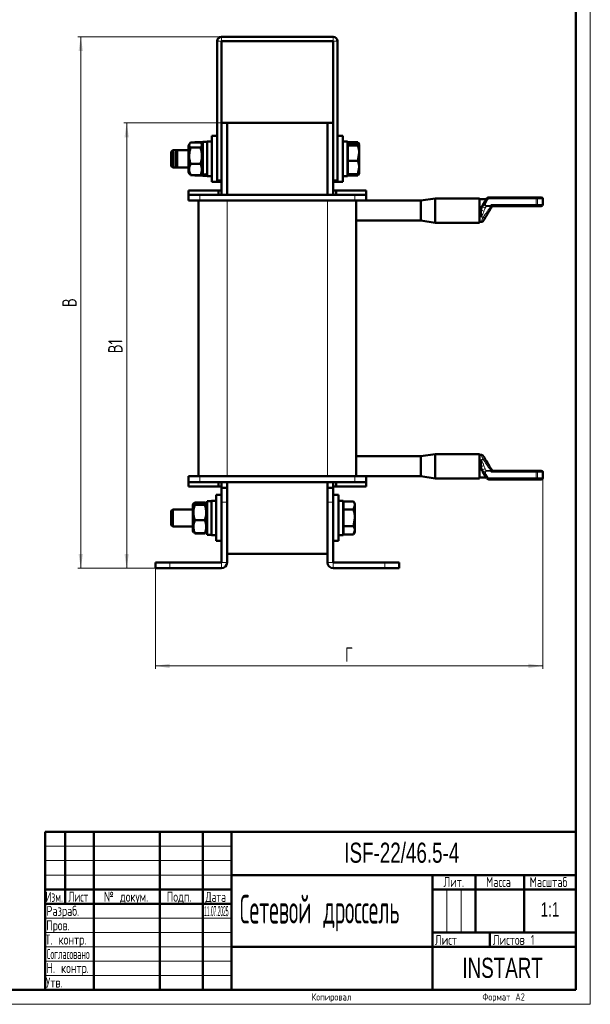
# Model space of a CAD drawing. Header units: millimetres. Extents: x 0 to 420, y 0 to 594.
# Tile 4 of 5: x 221 to 420, y 0 to 343. Entities that reach past the tile are written whole.
import ezdxf

# ---------------------------------------------------------------- set-up
doc = ezdxf.new("R2010")
doc.units = ezdxf.units.MM
doc.layers.add('ОСЕВЫЕ', color=7, linetype='Continuous')
doc.styles.add('SLDTEXTSTYLE0', font='TXT', dxfattribs={"width": 0.7, "bigfont": 'bigfont'})
doc.styles.add('SLDTEXTSTYLE1', font='TXT', dxfattribs={"width": 0.7})
doc.styles.add('SLDTEXTSTYLE2', font='TXT', dxfattribs={"width": 0.705079, "bigfont": 'bigfont'})
doc.styles.add('SLDTEXTSTYLE3', font='TXT', dxfattribs={"width": 0.648852, "bigfont": 'bigfont'})
doc.styles.add('SLDTEXTSTYLE4', font='TXT', dxfattribs={"width": 0.632021, "bigfont": 'bigfont'})
doc.styles.add('SLDTEXTSTYLE5', font='TXT', dxfattribs={"width": 0.625377, "bigfont": 'bigfont'})
doc.styles.add('SLDTEXTSTYLE6', font='TXT', dxfattribs={"width": 0.486008, "bigfont": 'bigfont'})
doc.styles.add('SLDTEXTSTYLE7', font='TXT', dxfattribs={"width": 0.290174})
doc.styles.add('SLDTEXTSTYLE8', font='TXT', dxfattribs={"width": 0.464618, "bigfont": 'bigfont'})
doc.dimstyles.new('SLDDIMSTYLE0', dxfattribs={"dimtxt": 5, "dimasz": 5, "dimexe": 0, "dimexo": 0.0625, "dimgap": 1.25, "dimtad": 2, "dimdec": 1, "dimrnd": 1e-09, "dimzin": 12, "dimdsep": 46, "dimtxsty": 'SLDTEXTSTYLE1', "dimsah": 1, "dimcen": 0.09, "dimadec": 0, "dimazin": 3, "dimtfac": 1, "dimtdec": 3, "dimtofl": 0, "dimtmove": 0, "dimatfit": 3, "dimfxl": 0, "dimfrac": 2, "dimtolj": 1, "dimtzin": 12, "dimarcsym": 0})

# ---------------------------------------------------------------- blocks, each defined once
blk = doc.blocks.new('_D_1')
at = {"color": 7, "linetype": 'Continuous', "lineweight": 0}
for p, q in [((291.41, 336.79), (241.42, 336.79)), ((242.42, 151.79), (242.42, 336.79)), ((268.41, 151.79), (241.42, 151.79))]:
    blk.add_line(p, q, dxfattribs=at)
at = {"color": 7, "linetype": 'Continuous', "lineweight": 18}
for points in [[(242.42, 336.79), (241.65, 331.79), (243.18, 331.79)], [(242.42, 151.79), (243.18, 156.79), (241.65, 156.79)]]:
    blk.add_solid(points, dxfattribs=at)
at = {"color": 7, "linetype": 'Continuous', "lineweight": 18, "insert": (235.97, 242.69), "char_height": 5, "attachment_point": 1, "rotation": 90, "style": 'SLDTEXTSTYLE0'}
blk.add_mtext('В', dxfattribs=at)
blk = doc.blocks.new('_D_2')
at = {"color": 7, "linetype": 'Continuous', "lineweight": 0}
for p, q in [((293.41, 306.79), (257.42, 306.79)), ((258.42, 151.79), (258.42, 306.79)), ((268.41, 151.79), (257.42, 151.79))]:
    blk.add_line(p, q, dxfattribs=at)
at = {"color": 7, "linetype": 'Continuous', "lineweight": 18}
for points in [[(258.42, 306.79), (257.65, 301.79), (259.18, 301.79)], [(258.42, 151.79), (259.18, 156.79), (257.65, 156.79)]]:
    blk.add_solid(points, dxfattribs=at)
at = {"color": 7, "linetype": 'Continuous', "lineweight": 18, "insert": (251.97, 226.62), "char_height": 5, "attachment_point": 1, "rotation": 90, "style": 'SLDTEXTSTYLE0'}
blk.add_mtext('В1', dxfattribs=at)
blk = doc.blocks.new('_D_3')
at = {"color": 7, "linetype": 'Continuous', "lineweight": 0}
for p, q in [((403.42, 183.22), (403.42, 116.79)), ((268.42, 151.78), (268.42, 116.79)), ((268.42, 117.79), (403.42, 117.79))]:
    blk.add_line(p, q, dxfattribs=at)
at = {"color": 7, "linetype": 'Continuous', "lineweight": 18}
for points in [[(268.42, 117.79), (273.42, 117.02), (273.42, 118.56)], [(403.42, 117.79), (398.42, 118.56), (398.42, 117.02)]]:
    blk.add_solid(points, dxfattribs=at)
at = {"color": 7, "linetype": 'Continuous', "lineweight": 18, "insert": (334.5, 124.24), "char_height": 5, "attachment_point": 1, "style": 'SLDTEXTSTYLE0'}
blk.add_mtext('Г', dxfattribs=at)

msp = doc.modelspace()

# ---------------------------------------------------------------- linework, layer by layer
at = {"color": 7, "linetype": 'Continuous', "lineweight": 50}
for p, q in [((415, 5), (415, 589)), ((291.42, 336.79), (330.42, 336.79)), ((289.92, 286.79), (289.92, 335.29)), ((291.42, 286.79), (291.42, 335.29)), ((291.42, 335.29), (330.42, 335.29)), ((330.42, 335.29), (330.42, 286.79)), ((331.92, 335.29), (331.92, 286.79)), ((291.42, 306.79), (291.42, 283.29)), ((291.42, 306.79), (293.42, 306.79)), ((293.42, 306.79), (293.42, 281.79)), ((293.42, 306.79), (328.42, 306.79)), ((328.42, 306.79), (328.42, 281.79)), ((328.42, 306.79), (330.42, 306.79)), ((330.42, 306.79), (330.42, 283.29)), ((289.92, 302.29), (288.12, 302.29)), ((288.12, 286.77), (288.12, 302.29)), ((333.72, 302.29), (331.92, 302.29)), ((333.72, 286.29), (333.72, 302.29)), ((280.37, 299.57), (279.92, 298.79)), ((279.92, 289.79), (279.92, 298.79)), ((284.18, 299.93), (280.65, 299.93)), ((284.18, 298.19), (280.65, 298.19)), ((282.11, 299.99), (282.07, 299.93)), ((282.15, 300.06), (282.12, 299.97)), ((284.92, 300.06), (282.15, 300.06)), ((284.92, 298.79), (284.48, 299.54)), ((286.52, 300.19), (284.92, 300.19)), ((284.92, 288.79), (284.92, 300.19)), ((288.12, 300.29), (286.52, 300.29)), ((286.52, 288.65), (286.52, 300.29)), ((335.32, 300.29), (333.72, 300.29)), ((335.32, 288.29), (335.32, 300.29)), ((337.52, 299.99), (335.32, 299.99)), ((335.47, 298.67), (335.32, 298.52)), ((339.02, 300.05), (335.47, 300.05)), ((335.47, 300.05), (335.47, 299.99)), ((339.02, 299.6), (335.47, 299.6)), ((335.47, 299.6), (335.47, 298.91)), ((339.02, 298.91), (335.47, 298.91)), ((335.47, 298.91), (335.47, 293.6)), ((337.68, 299.64), (337.52, 299.99)), ((337.79, 299.6), (337.75, 299.67)), ((339.19, 299.48), (339.02, 300.05)), ((339.02, 300.05), (339.09, 299.85)), ((339.02, 298.91), (339.47, 299.25)), ((339.47, 299.29), (339.13, 299.87)), ((339.47, 296.25), (339.47, 299.25)), ((274.47, 297.29), (273.97, 296.79)), ((273.97, 291.79), (273.97, 296.79)), ((275.97, 297.29), (274.47, 297.29)), ((274.47, 297.29), (274.47, 291.29)), ((275.97, 297.29), (275.47, 296.79)), ((275.47, 291.79), (275.47, 296.79)), ((279.92, 297.29), (275.97, 297.29)), ((275.97, 297.29), (275.97, 291.29)), ((339.02, 293.6), (339.47, 296.25)), ((339.47, 291.29), (339.47, 296.25)), ((273.97, 291.79), (274.47, 291.29)), ((275.47, 291.79), (275.97, 291.29)), ((284.18, 292.55), (280.65, 292.55)), ((339.02, 293.6), (335.47, 293.6)), ((335.47, 293.6), (335.47, 288.98)), ((274.47, 291.29), (275.97, 291.29)), ((275.97, 291.29), (279.92, 291.29)), ((279.92, 289.79), (280.37, 289.01)), ((280.43, 289.05), (280.65, 288.65)), ((284.18, 288.65), (280.65, 288.65)), ((282.07, 288.65), (282.11, 288.59)), ((282.15, 288.52), (282.12, 288.61)), ((284.92, 288.52), (282.15, 288.52)), ((284.18, 288.65), (284.47, 289.05)), ((284.48, 289.04), (284.92, 289.79)), ((284.92, 288.44), (284.92, 288.79)), ((284.92, 288.39), (284.92, 288.44)), ((284.92, 288.39), (286.52, 288.39)), ((286.52, 288.29), (286.52, 288.65)), ((286.52, 288.29), (288.12, 288.29)), ((333.72, 288.29), (335.32, 288.29)), ((335.32, 290.07), (335.47, 289.92)), ((337.52, 288.59), (335.32, 288.59)), ((339.02, 288.98), (335.47, 288.98)), ((335.47, 288.59), (335.47, 288.53)), ((339.02, 288.53), (335.47, 288.53)), ((337.52, 288.59), (337.61, 288.98)), ((337.68, 288.94), (337.52, 288.59)), ((337.75, 288.91), (337.79, 288.98)), ((339.02, 288.98), (339.47, 291.29)), ((339.02, 288.53), (339.23, 289.13)), ((339.13, 288.71), (339.47, 289.29)), ((339.47, 291.29), (339.47, 289.29)), ((288.12, 286.29), (288.12, 286.77)), ((288.12, 286.29), (289.92, 286.29)), ((289.92, 286.79), (291.42, 286.79)), ((289.92, 286.29), (289.92, 286.77)), ((289.92, 286.29), (291.42, 286.29)), ((331.92, 286.79), (330.42, 286.79)), ((330.42, 286.29), (331.92, 286.29)), ((331.92, 286.29), (331.92, 286.79)), ((331.92, 286.29), (333.72, 286.29)), ((279.92, 283.29), (279.92, 281.79)), ((279.92, 283.29), (290.42, 283.29)), ((279.92, 279.79), (279.92, 281.79)), ((279.92, 281.79), (283.92, 281.79)), ((283.92, 281.79), (290.42, 281.79)), ((290.42, 283.29), (291.42, 283.29)), ((290.42, 281.79), (290.42, 283.29)), ((291.42, 281.79), (290.42, 281.79)), ((291.42, 283.29), (291.42, 281.79)), ((291.42, 281.79), (330.42, 281.79)), ((330.42, 283.29), (331.42, 283.29)), ((330.42, 281.79), (330.42, 283.29)), ((331.42, 281.79), (330.42, 281.79)), ((331.42, 283.29), (331.42, 281.79)), ((331.42, 283.29), (341.92, 283.29)), ((331.42, 281.79), (337.92, 281.79)), ((337.92, 281.79), (341.92, 281.79)), ((341.92, 283.29), (341.92, 281.79)), ((341.92, 281.79), (341.92, 279.79)), ((283.92, 279.79), (279.92, 279.79)), ((283.42, 183.79), (283.42, 279.79)), ((283.92, 279.79), (337.92, 279.79)), ((341.92, 279.79), (337.92, 279.79)), ((338.42, 279.79), (338.42, 183.79)), ((360.92, 279.79), (341.92, 279.79)), ((365.92, 280.54), (360.92, 279.79)), ((360.92, 274.38), (360.92, 279.79)), ((381.42, 280.54), (365.92, 280.54)), ((365.92, 280.54), (365.92, 273.97)), ((381.42, 280.54), (381.42, 273.97)), ((383.75, 280.24), (381.42, 280.24)), ((382.51, 278.19), (383.23, 279.38)), ((383.23, 279.38), (383.82, 280.37)), ((384.68, 280.85), (401.16, 280.85)), ((385.81, 277.85), (385.53, 278.35)), ((385.81, 277.85), (385.76, 277.76)), ((401.16, 277.85), (385.81, 277.85)), ((401.16, 280.85), (402.92, 280.85)), ((402.92, 277.85), (401.16, 277.85)), ((403.42, 278.35), (403.42, 280.35)), ((360.92, 272.79), (360.92, 274.38)), ((382.05, 273.98), (381.96, 274.33)), ((338.42, 272.79), (360.92, 272.79)), ((360.92, 272.79), (365.92, 272.04)), ((365.92, 273.97), (365.92, 272.04)), ((365.92, 272.04), (381.42, 272.04)), ((381.42, 273.97), (381.42, 272.04)), ((381.42, 272.34), (381.92, 272.34)), ((360.92, 190.79), (338.42, 190.79)), ((365.92, 191.54), (360.92, 190.79)), ((360.92, 183.79), (360.92, 190.79)), ((381.42, 191.54), (365.92, 191.54)), ((365.92, 191.54), (365.92, 183.04)), ((381.42, 191.54), (381.42, 183.04)), ((381.92, 191.24), (381.42, 191.24)), ((381.96, 189.25), (382.05, 189.6)), ((383.23, 184.2), (382.51, 185.39)), ((385.53, 185.23), (385.81, 185.73)), ((385.76, 185.82), (385.81, 185.73)), ((385.81, 185.73), (401.16, 185.73)), ((401.16, 185.73), (402.92, 185.73)), ((403.42, 183.23), (403.42, 185.23)), ((279.92, 181.79), (279.92, 183.79)), ((279.92, 183.79), (283.92, 183.79)), ((283.92, 181.79), (279.92, 181.79)), ((279.92, 180.29), (279.92, 181.79)), ((337.92, 183.79), (283.92, 183.79)), ((290.42, 181.79), (283.92, 181.79)), ((290.42, 181.79), (291.42, 181.79)), ((290.42, 180.29), (290.42, 181.79)), ((330.42, 181.79), (291.42, 181.79)), ((291.42, 181.79), (291.42, 180.29)), ((293.42, 181.79), (293.42, 179.79)), ((328.42, 181.79), (328.42, 179.79)), ((330.42, 181.79), (331.42, 181.79)), ((330.42, 180.29), (330.42, 181.79)), ((337.92, 181.79), (331.42, 181.79)), ((331.42, 181.79), (331.42, 180.29)), ((337.92, 183.79), (341.92, 183.79)), ((341.92, 181.79), (337.92, 181.79)), ((341.92, 183.79), (360.92, 183.79)), ((341.92, 183.79), (341.92, 181.79)), ((341.92, 180.29), (341.92, 181.79)), ((360.92, 183.79), (365.92, 183.04)), ((365.92, 183.04), (381.42, 183.04)), ((381.42, 183.34), (383.75, 183.34)), ((383.82, 183.21), (383.23, 184.2)), ((401.16, 182.73), (384.68, 182.73)), ((402.92, 182.73), (401.16, 182.73)), ((290.42, 180.29), (279.92, 180.29)), ((291.42, 180.29), (290.42, 180.29)), ((291.42, 174.79), (291.42, 179.79)), ((291.42, 179.79), (293.42, 179.79)), ((293.42, 179.79), (293.42, 174.79)), ((328.42, 179.79), (330.42, 179.79)), ((328.42, 174.79), (328.42, 179.79)), ((331.42, 180.29), (330.42, 180.29)), ((330.42, 179.79), (330.42, 174.79)), ((341.92, 180.29), (331.42, 180.29)), ((288.02, 175.19), (286.42, 175.19)), ((286.42, 163.39), (286.42, 175.19)), ((289.62, 175.29), (288.02, 175.29)), ((288.02, 163.29), (288.02, 175.29)), ((291.42, 177.29), (289.62, 177.29)), ((289.62, 161.29), (289.62, 177.29)), ((332.22, 177.29), (330.42, 177.29)), ((332.22, 161.29), (332.22, 177.29)), ((333.82, 175.29), (332.22, 175.29)), ((333.82, 163.29), (333.82, 175.29)), ((337.52, 175.06), (333.97, 175.06)), ((333.97, 175.06), (333.97, 172.18)), ((337.97, 174.29), (337.52, 175.06)), ((274.47, 172.29), (273.97, 171.79)), ((273.97, 166.79), (273.97, 171.79)), ((281.42, 172.29), (274.47, 172.29)), ((274.47, 172.29), (274.47, 166.29)), ((281.74, 174.36), (281.42, 173.79)), ((281.42, 164.79), (281.42, 173.79)), ((285.68, 174.66), (282.15, 174.66)), ((285.68, 174.62), (282.15, 174.62)), ((285.68, 173.87), (282.15, 173.87)), ((286.42, 173.79), (286.09, 174.35)), ((291.42, 174.79), (291.42, 153.79)), ((293.42, 174.79), (293.42, 153.79)), ((328.42, 153.79), (328.42, 174.79)), ((330.42, 153.79), (330.42, 174.79)), ((333.97, 173.67), (333.82, 173.52)), ((337.52, 172.18), (333.97, 172.18)), ((333.97, 172.18), (333.97, 166.4)), ((337.52, 172.18), (337.97, 173.62)), ((337.97, 173.62), (337.97, 174.29)), ((337.97, 169.29), (337.97, 173.62)), ((285.68, 168.54), (282.15, 168.54)), ((337.52, 166.4), (337.97, 169.29)), ((337.97, 164.96), (337.97, 169.29)), ((273.97, 166.79), (274.47, 166.29)), ((274.47, 166.29), (281.42, 166.29)), ((281.42, 164.79), (281.74, 164.23)), ((286.09, 164.23), (286.42, 164.79)), ((333.82, 165.07), (333.97, 164.92)), ((337.52, 166.4), (333.97, 166.4)), ((333.97, 166.4), (333.97, 163.52)), ((337.52, 163.52), (337.97, 164.96)), ((337.97, 164.29), (337.97, 164.96)), ((281.74, 164.23), (281.74, 164.22)), ((281.78, 164.25), (282.15, 163.96)), ((285.68, 163.96), (282.15, 163.96)), ((285.68, 163.92), (282.15, 163.92)), ((286.08, 164.21), (286.09, 164.23)), ((286.42, 163.39), (288.02, 163.39)), ((288.02, 163.29), (289.62, 163.29)), ((289.62, 161.29), (291.42, 161.29)), ((330.42, 161.29), (332.22, 161.29)), ((332.22, 163.29), (333.82, 163.29)), ((337.52, 163.52), (333.97, 163.52)), ((337.52, 163.52), (337.97, 164.29)), ((293.42, 156.79), (328.42, 156.79)), ((268.42, 151.79), (268.42, 153.79)), ((268.42, 153.79), (273.42, 153.79)), ((273.42, 151.79), (268.42, 151.79)), ((291.42, 153.79), (273.42, 153.79)), ((291.42, 151.79), (273.42, 151.79)), ((348.42, 153.79), (330.42, 153.79)), ((348.42, 151.79), (330.42, 151.79)), ((348.42, 153.79), (353.42, 153.79)), ((353.42, 151.79), (348.42, 151.79)), ((353.42, 153.79), (353.42, 151.79)), ((230, 60), (415, 60)), ((230, 60), (230, 5)), ((237, 35), (237, 60)), ((247, 60), (247, 5)), ((270, 60), (270, 5)), ((285, 60), (285, 5)), ((295, 60), (295, 5)), ((295, 45), (415, 45)), ((365, 45), (365, 5)), ((380, 45), (380, 25)), ((397, 45), (397, 25)), ((230, 40), (295, 40)), ((365, 40), (415, 40)), ((230, 35), (295, 35)), ((365, 25), (415, 25)), ((385, 25), (385, 20)), ((295, 20), (415, 20)), ((20, 5), (415, 5))]:
    msp.add_line(p, q, dxfattribs=at)
at = {"color": 8, "linetype": 'Continuous', "lineweight": 18}
for p, q in [((291.42, 336.79), (291.42, 335.29)), ((330.42, 336.79), (330.42, 335.29)), ((289.92, 335.29), (291.42, 335.29)), ((331.92, 335.29), (330.42, 335.29)), ((283.92, 281.79), (283.92, 279.79)), ((337.92, 279.79), (337.92, 281.79)), ((293.42, 279.79), (293.42, 183.79)), ((328.42, 183.79), (328.42, 279.79)), ((383.23, 279.38), (383.66, 279.12)), ((383.75, 277.72), (383.37, 277.09)), ((384.25, 280.11), (383.66, 279.12)), ((383.75, 278.01), (385.32, 278.01)), ((383.75, 277.72), (383.75, 278.01)), ((385.32, 277.72), (383.75, 277.72)), ((383.82, 280.37), (384.25, 280.11)), ((384.68, 280.85), (384.68, 280.35)), ((401.16, 280.35), (384.68, 280.35)), ((385.32, 278.01), (385.53, 278.35)), ((385.53, 278.35), (401.16, 278.35)), ((401.16, 280.35), (401.16, 280.85)), ((401.16, 278.35), (401.16, 280.35)), ((401.16, 280.35), (401.57, 280.35)), ((401.16, 277.85), (401.16, 278.35)), ((401.16, 278.35), (401.57, 278.35)), ((401.57, 280.35), (401.57, 278.35)), ((403.42, 280.35), (401.57, 280.35)), ((401.57, 278.35), (403.42, 278.35)), ((382.66, 273.98), (382.05, 273.98)), ((382.66, 189.6), (382.05, 189.6)), ((383.37, 186.49), (383.75, 185.86)), ((383.75, 185.57), (383.75, 185.86)), ((383.75, 185.86), (385.32, 185.86)), ((385.32, 185.57), (383.75, 185.57)), ((385.53, 185.23), (385.32, 185.57)), ((401.16, 185.23), (385.53, 185.23)), ((401.16, 185.23), (401.16, 185.73)), ((401.16, 183.23), (401.16, 185.23)), ((401.57, 185.23), (401.16, 185.23)), ((401.57, 185.23), (401.57, 183.23)), ((403.42, 185.23), (401.57, 185.23)), ((283.92, 183.79), (283.92, 181.79)), ((337.92, 181.79), (337.92, 183.79)), ((383.66, 184.46), (383.23, 184.2)), ((383.66, 184.46), (384.25, 183.47)), ((384.25, 183.47), (383.82, 183.21)), ((384.68, 183.23), (401.16, 183.23)), ((384.68, 183.23), (384.68, 182.73)), ((401.16, 182.73), (401.16, 183.23)), ((401.57, 183.23), (401.16, 183.23)), ((401.57, 183.23), (403.42, 183.23)), ((293.42, 174.79), (291.42, 174.79)), ((330.42, 174.79), (328.42, 174.79)), ((273.42, 153.79), (273.42, 151.79)), ((291.42, 151.79), (291.42, 153.79)), ((293.42, 153.79), (291.42, 153.79)), ((328.42, 153.79), (330.42, 153.79)), ((330.42, 151.79), (330.42, 153.79)), ((348.42, 151.79), (348.42, 153.79))]:
    msp.add_line(p, q, dxfattribs=at)
at = {"color": 7, "linetype": 'Continuous', "lineweight": 18}
for p, q in [((230, 55), (295, 55)), ((230, 50), (295, 50)), ((230, 45), (295, 45)), ((370, 40), (370, 25)), ((375, 40), (375, 25)), ((230, 30), (295, 30)), ((230, 25), (295, 25)), ((230, 20), (295, 20)), ((230, 15), (295, 15)), ((230, 10), (295, 10))]:
    msp.add_line(p, q, dxfattribs=at)
at = {"color": 8, "linetype": 'Continuous', "lineweight": 18, "flags": 128}
for points in [[(383.37, 277.09), (383.16, 277.19), (382.96, 277.31), (382.79, 277.46), (382.64, 277.62), (382.54, 277.78), (382.48, 277.93), (382.47, 278.07), (382.51, 278.19)], [(382.93, 276.07), (382.72, 276.12), (382.52, 276.19), (382.34, 276.29), (382.19, 276.4), (382.07, 276.53), (381.99, 276.66), (381.96, 276.79), (381.97, 276.91)], [(381.97, 186.67), (381.96, 186.79), (381.99, 186.92), (382.07, 187.05), (382.19, 187.18), (382.34, 187.29), (382.52, 187.39), (382.72, 187.46), (382.93, 187.51)], [(382.51, 185.39), (382.47, 185.51), (382.48, 185.65), (382.54, 185.8), (382.64, 185.96), (382.79, 186.12), (382.96, 186.27), (383.16, 186.39), (383.37, 186.49)]]:
    msp.add_lwpolyline(points, dxfattribs=at)
at = {"color": 7, "linetype": 'Continuous', "lineweight": 50}
for centre, radius, start, end in [((291.42, 335.29), 1.5, 90, 180), ((330.42, 335.29), 1.5, 0, 90), ((386.79, 275.61), 5, 148.9, 164.8919), ((384.68, 279.85), 1, 90, 148.9), ((402.92, 280.35), 0.5, 0, 90), ((402.92, 278.35), 0.5, 270, 0), ((386.79, 187.97), 5, 195.1081, 211.1), ((402.92, 185.23), 0.5, 0, 90), ((384.68, 183.73), 1, 211.1, 270), ((402.92, 183.23), 0.5, 270, 0), ((291.42, 153.79), 2, 270, 0), ((330.42, 153.79), 2, 180, 270)]:
    msp.add_arc(centre, radius, start, end, dxfattribs=at)
at = {"color": 8, "linetype": 'Continuous', "lineweight": 18}
for centre, radius, start, end in [((384.68, 279.85), 0.5, 90, 148.9), ((401.11, 280.39), 0.461, 354.7853, 83.5999), ((401.11, 278.31), 0.461, 276.4001, 5.2147), ((382.56, 275.98), 1.76, 250.0131, 256.9268), ((386.79, 275.02), 4, 148.9, 164.8919), ((382.56, 187.6), 1.76, 103.0732, 109.9869), ((386.79, 188.56), 4, 195.1081, 211.1), ((401.11, 185.27), 0.461, 354.7853, 83.5999), ((384.68, 183.73), 0.5, 211.1, 270), ((401.11, 183.19), 0.461, 276.4001, 5.2147)]:
    msp.add_arc(centre, radius, start, end, dxfattribs=at)
at = {"color": 7, "linetype": 'Continuous', "lineweight": 50}
for centre, start_param, end_param in [((284.59, 294.29), 4.685136, 4.784119), ((288.44, 294.29), 4.446098, 4.54627)]:
    msp.add_ellipse(centre, major_axis=(16.19, 2.27), ratio=0.336208, start_param=start_param, end_param=end_param, dxfattribs=at)
at = {"color": 8, "linetype": 'Continuous', "lineweight": 18}
for centre, major_axis, ratio, start_param, end_param in [((384.09, 278.87), (0.63, 1.04), 0.82409, 1.570796, 3.448894), ((384.09, 278.87), (0.491, 0.814), 0.526085, 1.570796, 3.448894), ((384.09, 184.71), (-0.63, 1.04), 0.82409, 5.975884, 7.853982), ((384.09, 184.71), (-0.491, 0.814), 0.526085, 5.975884, 7.853982)]:
    msp.add_ellipse(centre, major_axis=major_axis, ratio=ratio, start_param=start_param, end_param=end_param, dxfattribs=at)
at = {"color": 7, "linetype": 'Continuous', "lineweight": 50}
for points, knots in [([(280.65, 298.19), (280.52, 298.34), (280.26, 298.65), (280.12, 299.24), (280.45, 299.66), (280.65, 299.93)], [0, 0, 0, 0, 0.264859, 0.535461, 1, 1, 1, 1]), ([(280.65, 292.55), (280.52, 293.04), (280.26, 294.03), (280.12, 295.95), (280.45, 297.32), (280.65, 298.19)], [0, 0, 0, 0, 0.264859, 0.535461, 1, 1, 1, 1]), ([(284.18, 299.93), (284.31, 299.78), (284.57, 299.47), (284.71, 298.88), (284.39, 298.46), (284.18, 298.19)], [0, 0, 0, 0, 0.264859, 0.535461, 1, 1, 1, 1]), ([(284.18, 298.19), (284.31, 297.7), (284.57, 296.71), (284.71, 294.79), (284.39, 293.42), (284.18, 292.55)], [0, 0, 0, 0, 0.264859, 0.535461, 1, 1, 1, 1]), ([(339.47, 299.25), (339.46, 299.26), (339.46, 299.38), (339.23, 299.49), (339.02, 299.6)], [0, 0, 0, 0, 0.0702006, 1, 1, 1, 1]), ([(339.47, 296.25), (339.46, 296.32), (339.46, 297.21), (339.23, 298.09), (339.02, 298.91)], [0, 0, 0, 0, 0.0702006, 1, 1, 1, 1]), ([(280.65, 288.65), (280.43, 289.31), (279.98, 290.61), (280.43, 291.91), (280.65, 292.55)], [0, 0, 0, 0, 0.5063329, 1, 1, 1, 1]), ([(284.18, 292.55), (284.41, 291.89), (284.85, 290.59), (284.4, 289.29), (284.18, 288.65)], [0, 0, 0, 0, 0.5063329, 1, 1, 1, 1]), ([(339.47, 291.29), (339.47, 291.3), (339.46, 292.08), (339.24, 292.85), (339.02, 293.6)], [0, 0, 0, 0, 0.017203, 1, 1, 1, 1]), ([(339.47, 289.33), (339.46, 289.32), (339.46, 289.2), (339.23, 289.09), (339.02, 288.98)], [0, 0, 0, 0, 0.070201, 1, 1, 1, 1]), ([(385.76, 277.76), (385.34, 277.07), (384.6, 275.85), (383.85, 274.6), (383.51, 274.05)], [0, 0, 0, 0, 0.560296, 1, 1, 1, 1]), ([(381.96, 274.33), (381.89, 274.66), (381.76, 275.32), (381.81, 276.24), (381.93, 276.76), (381.97, 276.91)], [0, 0, 0, 0, 0.408776, 0.818852, 1, 1, 1, 1]), ([(381.92, 272.34), (382.01, 272.35), (382.18, 272.36), (382.42, 272.46), (382.63, 272.61), (382.73, 272.75), (382.78, 272.82)], [0, 0, 0, 0, 0.245826, 0.5, 0.754174, 1, 1, 1, 1]), ([(383.51, 274.05), (383.41, 273.87), (383.2, 273.52), (382.96, 273.13), (382.81, 272.87), (382.79, 272.84), (382.78, 272.82)], [0, 0, 0, 0, 0.262023, 0.514764, 0.75964, 1, 1, 1, 1]), ([(381.97, 186.67), (381.9, 186.98), (381.76, 187.65), (381.8, 188.55), (381.92, 189.06), (381.96, 189.25)], [0, 0, 0, 0, 0.354818, 0.757412, 1, 1, 1, 1]), ([(382.78, 190.76), (382.73, 190.83), (382.63, 190.97), (382.42, 191.12), (382.18, 191.22), (382.01, 191.23), (381.92, 191.24)], [0, 0, 0, 0, 0.245826, 0.5, 0.754174, 1, 1, 1, 1]), ([(382.78, 190.76), (382.79, 190.74), (382.81, 190.71), (382.96, 190.45), (383.2, 190.06), (383.41, 189.71), (383.51, 189.53)], [0, 0, 0, 0, 0.24036, 0.485236, 0.737977, 1, 1, 1, 1]), ([(383.51, 189.53), (383.93, 188.84), (384.68, 187.6), (385.43, 186.36), (385.76, 185.82)], [0, 0, 0, 0, 0.559925, 1, 1, 1, 1]), ([(337.97, 173.62), (337.96, 173.65), (337.96, 174.14), (337.73, 174.62), (337.52, 175.06)], [0, 0, 0, 0, 0.070201, 1, 1, 1, 1]), ([(282.15, 173.87), (282.02, 173.94), (281.76, 174.07), (281.62, 174.32), (281.95, 174.51), (282.15, 174.62)], [0, 0, 0, 0, 0.264859, 0.535461, 1, 1, 1, 1]), ([(282.15, 168.54), (281.93, 169.44), (281.48, 171.22), (281.93, 172.99), (282.15, 173.87)], [0, 0, 0, 0, 0.506333, 1, 1, 1, 1]), ([(285.68, 174.62), (285.81, 174.56), (286.07, 174.43), (286.21, 174.17), (285.89, 173.99), (285.68, 173.87)], [0, 0, 0, 0, 0.264859, 0.535461, 1, 1, 1, 1]), ([(285.68, 173.87), (285.91, 172.97), (286.35, 171.19), (285.9, 169.42), (285.68, 168.54)], [0, 0, 0, 0, 0.506333, 1, 1, 1, 1]), ([(337.97, 169.29), (337.97, 169.31), (337.96, 170.28), (337.74, 171.24), (337.52, 172.18)], [0, 0, 0, 0, 0.0172028, 1, 1, 1, 1]), ([(282.15, 163.96), (282.02, 164.35), (281.76, 165.16), (281.62, 166.72), (281.95, 167.83), (282.15, 168.54)], [0, 0, 0, 0, 0.264859, 0.535461, 1, 1, 1, 1]), ([(285.68, 168.54), (285.81, 168.14), (286.07, 167.34), (286.21, 165.78), (285.89, 164.66), (285.68, 163.96)], [0, 0, 0, 0, 0.264859, 0.535461, 1, 1, 1, 1]), ([(337.97, 164.96), (337.96, 164.99), (337.96, 165.48), (337.73, 165.96), (337.52, 166.4)], [0, 0, 0, 0, 0.070201, 1, 1, 1, 1]), ([(285.68, 163.96), (285.82, 164.02), (286.03, 164.12), (286.06, 164.22), (286.07, 164.25)], [0, 0, 0, 0, 0.682856, 1, 1, 1, 1])]:
    msp.add_open_spline(points, degree=3, knots=knots, dxfattribs=at)
at = {"color": 8, "linetype": 'Continuous', "lineweight": 18}
for points, knots in [([(382.66, 273.98), (383.15, 274.68), (384.03, 275.93), (384.93, 277.17), (385.32, 277.72)], [0, 0, 0, 0, 0.559921, 1, 1, 1, 1]), ([(385.76, 277.76), (385.75, 277.76), (385.74, 277.77), (385.68, 277.8), (385.6, 277.85), (385.52, 277.9), (385.43, 277.95), (385.36, 277.99), (385.32, 278.01)], [0, 0, 0, 0, 0.198606, 0.430992, 0.560466, 0.698463, 0.844977, 1, 1, 1, 1]), ([(385.76, 277.76), (385.74, 277.74), (385.7, 277.69), (385.59, 277.67), (385.46, 277.67), (385.37, 277.7), (385.32, 277.72)], [0, 0, 0, 0, 0.249486, 0.499988, 0.750503, 1, 1, 1, 1]), ([(382.16, 274.27), (382.14, 274.21), (382.1, 274.11), (382.07, 274.01), (382.05, 273.98), (382.05, 273.98)], [0, 0, 0, 0, 0.6762937, 0.9705334, 1, 1, 1, 1]), ([(382.93, 276.07), (382.91, 275.99), (382.71, 275.38), (382.42, 274.79), (382.16, 274.27)], [0, 0, 0, 0, 0.125738, 1, 1, 1, 1]), ([(381.92, 272.34), (381.93, 272.36), (381.95, 272.4), (382.1, 272.74), (382.33, 273.26), (382.55, 273.73), (382.66, 273.98)], [0, 0, 0, 0, 0.2421321, 0.4915358, 0.7344753, 1, 1, 1, 1]), ([(383.51, 274.05), (383.48, 274), (383.41, 273.92), (383.2, 273.87), (382.94, 273.88), (382.75, 273.95), (382.66, 273.98)], [0, 0, 0, 0, 0.243659, 0.5, 0.756341, 1, 1, 1, 1]), ([(382.66, 189.6), (382.55, 189.85), (382.33, 190.32), (382.1, 190.84), (381.95, 191.18), (381.93, 191.22), (381.92, 191.24)], [0, 0, 0, 0, 0.2655175, 0.5084642, 0.7578558, 1, 1, 1, 1]), ([(382.05, 189.6), (382.05, 189.6), (382.07, 189.57), (382.1, 189.47), (382.14, 189.38), (382.16, 189.31)], [0, 0, 0, 0, 0.029467, 0.323706, 1, 1, 1, 1]), ([(382.16, 189.31), (382.35, 188.89), (382.6, 188.32), (382.87, 187.72), (382.92, 187.54), (382.93, 187.51)], [0, 0, 0, 0, 0.702152, 0.958787, 1, 1, 1, 1]), ([(383.51, 189.53), (383.48, 189.58), (383.41, 189.66), (383.2, 189.71), (382.94, 189.7), (382.75, 189.63), (382.66, 189.6)], [0, 0, 0, 0, 0.243659, 0.5, 0.756341, 1, 1, 1, 1]), ([(385.32, 185.86), (384.81, 186.55), (383.9, 187.79), (383.04, 189.05), (382.66, 189.6)], [0, 0, 0, 0, 0.5603, 1, 1, 1, 1]), ([(385.32, 185.86), (385.37, 185.88), (385.46, 185.91), (385.59, 185.92), (385.7, 185.89), (385.74, 185.84), (385.76, 185.82)], [0, 0, 0, 0, 0.249497, 0.500012, 0.750514, 1, 1, 1, 1]), ([(385.32, 185.57), (385.36, 185.59), (385.43, 185.63), (385.52, 185.68), (385.6, 185.73), (385.68, 185.78), (385.74, 185.81), (385.75, 185.82), (385.76, 185.82)], [0, 0, 0, 0, 0.155023, 0.301537, 0.439534, 0.569008, 0.801394, 1, 1, 1, 1])]:
    msp.add_open_spline(points, degree=3, knots=knots, dxfattribs=at)
for points in [[(385.32, 277.72), (385.32, 277.76), (385.32, 277.85), (385.32, 277.96), (385.32, 278.01)], [(385.32, 185.57), (385.32, 185.62), (385.32, 185.73), (385.32, 185.82), (385.32, 185.86)]]:
    msp.add_open_spline(points, degree=3, dxfattribs=at)
at = {"layer": 'ОСЕВЫЕ', "lineweight": 18}
for p in [(420, 594), (0, 0)]:
    msp.add_line(p, (420, 0), dxfattribs=at)

# ---------------------------------------------------------------- texts
at = {"color": 7, "linetype": 'Continuous', "lineweight": 0}
for s, insert, char_height, attachment_point, style in [('ISF-22/46.5-4', (354.29, 56.27), 7, 2, 'SLDTEXTSTYLE1'), ('Масштаб', (405.43, 44.29), 3.5, 2, 'SLDTEXTSTYLE2'), ('Лит.', (372.41, 44.35), 3.5, 2, 'SLDTEXTSTYLE0'), ('Масса', (387.99, 44.35), 3.5, 2, 'SLDTEXTSTYLE0'), ('Изм.', (233.19, 39.14), 3.5, 2, 'SLDTEXTSTYLE5'), ('Лист', (241.56, 39.2), 3.5, 2, 'SLDTEXTSTYLE4'), ('№ докум.', (258.22, 39.2), 3.5, 2, 'SLDTEXTSTYLE0'), ('Подп.', (276.74, 39.2), 3.5, 2, 'SLDTEXTSTYLE0'), ('Дата', (289.44, 39.14), 3.5, 2, 'SLDTEXTSTYLE3'), ('Сетевой дроссель', (297.87, 38.11), 10, 1, 'SLDTEXTSTYLE6'), ('Разраб.', (230.44, 34.27), 3.5, 1, 'SLDTEXTSTYLE0'), ('1:1', (405.95, 35.54), 5, 2, 'SLDTEXTSTYLE1'), ('11.07.2025', (285.41, 34.19), 3.5, 1, 'SLDTEXTSTYLE7'), ('Пров.', (230.37, 29.24), 3.5, 1, 'SLDTEXTSTYLE0'), ('Т. контр.', (230.03, 24.28), 3.5, 1, 'SLDTEXTSTYLE0'), ('Лист', (365.86, 24.17), 3.5, 1, 'SLDTEXTSTYLE0'), ('Листов 1', (386.04, 24.17), 3.5, 1, 'SLDTEXTSTYLE0'), ('Согласовано', (230.5, 19.26), 3.5, 1, 'SLDTEXTSTYLE8'), ('Н. контр.', (230.45, 14.39), 3.5, 1, 'SLDTEXTSTYLE0'), ('INSTART', (389.43, 16.2), 7, 2, 'SLDTEXTSTYLE1'), ('Утв.', (230.25, 9.33), 3.5, 1, 'SLDTEXTSTYLE0'), ('Копировал', (329.8, 3.81), 2.5, 2, 'SLDTEXTSTYLE0'), ('Формат А2', (389.79, 3.81), 2.5, 2, 'SLDTEXTSTYLE0')]:
    msp.add_mtext(s, dxfattribs=dict(at, insert=insert, char_height=char_height, attachment_point=attachment_point, style=style))

# ---------------------------------------------------------------- dimensions: what is measured, and where the dimension line sits
at = {"color": 7, "linetype": 'Continuous', "lineweight": 18}
for base, p2, text, picture, middle in [((242.42, 336.79), (291.42, 336.79), 'В', '_D_1', (242.42, 244.29)), ((258.42, 306.79), (293.42, 306.79), 'В1', '_D_2', (258.42, 229.29))]:
    dim = msp.add_linear_dim(base=base, p1=(268.42, 151.79), p2=p2, angle=90, text=text, dimstyle='SLDDIMSTYLE0', dxfattribs=at)
    dim.commit()
    dim.dimension.update_dxf_attribs({"geometry": picture, "text_midpoint": middle, "dimtype": 160})
dim = msp.add_linear_dim(base=(403.42, 117.79), p1=(268.42, 151.79), p2=(403.42, 183.23), text='Г', dimstyle='SLDDIMSTYLE0', dxfattribs=at)
dim.commit()
dim.dimension.update_dxf_attribs({"geometry": '_D_3', "text_midpoint": (335.92, 117.79), "dimtype": 160})

doc.saveas('drawing.dxf')
